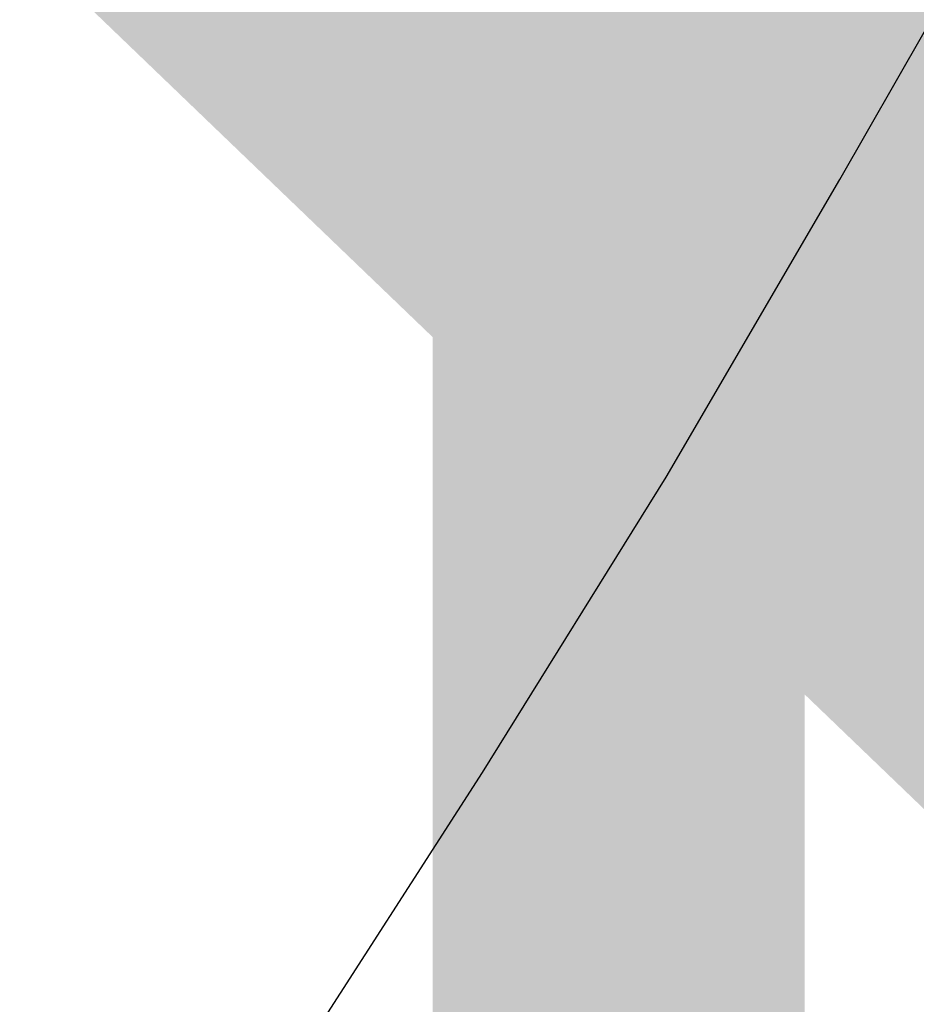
# Model space of a CAD drawing. Extents: x 0 to 370488, y 0 to 4202825.
# Tile 254 of 256: x 360284.64 to 360288.26, y 4200458.9 to 4200462.86. Entities that reach past the tile are written whole.
import ezdxf

# ---------------------------------------------------------------- set-up
doc = ezdxf.new("R2010")
doc.units = 0
doc.header["$LTSCALE"] = 0.5
doc.header["$MEASUREMENT"] = 0
doc.linetypes.add('CONTI', pattern=[0])
doc.linetypes.add('GOST2.303 6', pattern=[12, 8, -1.5, 1, -1.5])
doc.layers.add('.', color=7, linetype='Continuous', lineweight=15)
doc.layers.add('GORIZDEFAULT', color=32, linetype='CONTI')
doc.layers.add('ХХХ оформление', color=7, linetype='ИК_Водопровод -------в--------')
doc.styles.get("Standard").update_dxf_attribs({"font": 'isocpeur.ttf'})
doc.linetypes.add('ИК_Водопровод -------в--------', pattern='A,9,-0.6,["В",Standard,S=1.2,R=0,X=0,Y=-0.6],-1.2', length=10.8)

msp = doc.modelspace()

# ---------------------------------------------------------------- hatches: boundary and pattern name
at = {"layer": '.', "ltscale": 0.149071}
h = msp.add_hatch(color=256, dxfattribs=at)
h.dxf.hatch_style = 1
h.set_gradient(color1=(51, 204, 0), color2=(51, 204, 0), tint=1)
edge = h.paths.add_edge_path()
edge.add_line((361134.9552, 4200608.3269), (360514.4942, 4200266.4108))
edge.add_arc((360509.1852, 4200276.0448), 11, 226.16627, 298.85775, ccw=False)
edge.add_line((360501.567, 4200268.1099), (360238.6673, 4200520.5189))
edge.add_line((360238.6673, 4200520.5189), (360063.7707, 4200791.0208))
edge.add_line((360063.7707, 4200791.0208), (360055.8688, 4200786.6663))
edge.add_line((360055.8688, 4200786.6663), (360231.6784, 4200514.7524))
edge.add_line((360231.6784, 4200514.7524), (360505.9493, 4200251.4259))
edge.add_line((360505.9493, 4200251.4259), (361159.3115, 4200611.4729))
edge.add_line((361159.3115, 4200611.4729), (360747.9423, 4201168.0458))
edge.add_line((360747.9423, 4201168.0458), (360739.9898, 4201163.6635))
edge.add_line((360739.9898, 4201163.6635), (361138.4922, 4200624.4991))
edge.add_arc((361129.6462, 4200617.9609), 11, -61.14225, 36.46852, ccw=False)
h.paths.add_polyline_path([(360635.6728, 4200691.9948), (360780.1018, 4200429.9054), (360509.0319, 4200280.5421), (360483.3302, 4200328.7858), (360556.3687, 4200368.2283), (360581.7802, 4200320.5741), (360586.6894, 4200323.322), (360558.0505, 4200375.2918), (360464.9982, 4200324.0137), (360283.7289, 4200498.0498)], flags=16)
edge = h.paths.add_edge_path(flags=17)
edge.add_line((361133.6671, 4200620.9329), (360949.4204, 4200870.2143))
edge.add_arc((360945.3995, 4200867.2423), 5, 36.4685, 118.8577)
edge.add_line((360942.9863, 4200871.6215), (360648.8455, 4200709.5299))
edge.add_arc((360651.2587, 4200705.1508), 5, 118.8577, 208.8577)
edge.add_line((360646.8796, 4200702.7376), (360795.1697, 4200433.6417))
edge.add_arc((360799.5488, 4200436.0549), 5, 208.8577, 298.8577)
edge.add_line((360801.962, 4200431.6758), (361132.0594, 4200613.5818))
edge.add_arc((361129.6462, 4200617.9609), 5, 298.8577, 396.4685)
h.paths.add_polyline_path([(360656.6925, 4200703.578), (360944.2638, 4200862.0493), (361123.7131, 4200619.2586), (360801.1215, 4200441.4887)], flags=16)
edge = h.paths.add_edge_path(flags=17)
edge.add_line((360789.9148, 4200430.7459), (360641.6244, 4200699.8422))
edge.add_arc((360637.2456, 4200697.4286), 5, 28.8634, 118.8577)
edge.add_line((360634.8324, 4200701.8077), (360274.624, 4200503.3084))
edge.add_arc((360277.0372, 4200498.9293), 5, 118.8577, 226.1663)
edge.add_line((360273.5743, 4200495.3225), (360505.7224, 4200272.4381))
edge.add_arc((360509.1852, 4200276.0448), 5, 226.1663, 298.8577)
edge.add_line((360511.5984, 4200271.6657), (360519.2488, 4200275.8816))
edge.add_line((360519.2488, 4200275.8816), (360514.8987, 4200283.7605))
edge.add_line((360514.8987, 4200283.7605), (360520.1656, 4200286.6629))
edge.add_line((360520.1656, 4200286.6629), (360524.5037, 4200278.7774))
edge.add_line((360524.5037, 4200278.7774), (360787.9489, 4200423.9536))
edge.add_arc((360785.5357, 4200428.3327), 5, 298.8577, 388.8577)
edge = h.paths.add_edge_path()
edge.add_arc((360385.7688, 4200927.9302), 5, 28.8577, 118.8577)
edge.add_line((360383.3556, 4200932.3093), (360379.8523, 4200930.3788))
edge.add_line((360379.8523, 4200930.3788), (360528.6251, 4200660.4071))
edge.add_line((360528.6251, 4200660.4071), (360265.5953, 4200515.4598))
edge.add_line((360265.5953, 4200515.4598), (360250.3156, 4200530.1298))
edge.add_line((360250.3156, 4200530.1298), (360093.5417, 4200772.6022))
edge.add_line((360093.5417, 4200772.6022), (360090.3381, 4200770.8368))
edge.add_arc((360092.7513, 4200766.4577), 5, 118.8577, 212.8852)
edge.add_line((360088.5525, 4200763.7429), (360240.685, 4200528.449))
edge.add_line((360240.685, 4200528.449), (360243.3266, 4200524.3633))
edge.add_line((360243.3266, 4200524.3633), (360261.4853, 4200506.9292))
edge.add_arc((360264.9481, 4200510.536), 5, 226.1663, 298.8577)
edge.add_line((360267.3613, 4200506.1569), (360536.4722, 4200654.4553))
edge.add_arc((360534.0589, 4200658.8343), 5, 298.8592, 388.857)
edge.add_line((360538.438, 4200661.2474), (360390.1479, 4200930.3434))
edge = h.paths.add_edge_path()
edge.add_arc((360751.5582, 4201129.505), 5, 36.4694, 118.8577)
edge.add_line((360749.1451, 4201133.8842), (360745.0255, 4201131.614))
edge.add_line((360745.0255, 4201131.614), (360929.8718, 4200881.5213))
edge.add_line((360929.8718, 4200881.5213), (360645.1092, 4200724.5977))
edge.add_line((360645.1092, 4200724.5977), (360496.3365, 4200994.5695))
edge.add_line((360496.3365, 4200994.5695), (360492.8332, 4200992.6389))
edge.add_arc((360495.2464, 4200988.2598), 5, 118.8577, 208.8585)
edge.add_line((360490.8673, 4200985.8466), (360639.1574, 4200716.7507))
edge.add_arc((360643.5365, 4200719.1639), 5, 208.8577, 298.8514)
edge.add_line((360645.9492, 4200714.7845), (360938.2181, 4200875.8445))
edge.add_arc((360935.8049, 4200880.2236), 5, 298.8577, 396.4685)
edge.add_line((360939.8258, 4200883.1955), (360755.5791, 4201132.477))

# ---------------------------------------------------------------- linework, layer by layer
at = {"ltscale": 0.149071, "const_width": 0.1}
msp.add_lwpolyline([(360052.603, 4200791.7173), (360231.6784, 4200514.7524), (360505.9493, 4200251.4259), (361159.3115, 4200611.4729), (360744.3443, 4201172.9138)], dxfattribs=at)
at = {"color": 1, "linetype": 'GOST2.303 6', "lineweight": 30, "const_width": 1.0346}
msp.add_lwpolyline([(360055.8688, 4200786.6663), (360747.9423, 4201168.0458), (361159.3115, 4200611.4729), (360505.9493, 4200251.4259), (360231.6784, 4200514.7524)], close=True, dxfattribs=at)
at = {"layer": 'GORIZDEFAULT', "color": 32}
msp.add_polyline3d([(360277.18, 4200447.73, 543), (360277.82, 4200448.39, 543), (360278.42, 4200449.06, 543), (360279.01, 4200449.76, 543), (360279.63, 4200450.51, 543), (360280.3, 4200451.34, 543), (360281.02, 4200452.23, 543), (360281.78, 4200453.18, 543), (360282.57, 4200454.19, 543), (360283.37, 4200455.25, 543), (360284.17, 4200456.35, 543), (360284.97, 4200457.48, 543), (360285.75, 4200458.65, 543), (360286.51, 4200459.83, 543), (360287.25, 4200461.02, 543), (360287.95, 4200462.22, 543), (360288.63, 4200463.41, 543), (360289.27, 4200464.58, 543), (360289.87, 4200465.73, 543), (360290.42, 4200466.85, 543), (360290.93, 4200467.94, 543), (360291.37, 4200469.02, 543), (360291.74, 4200470.1, 543)], dxfattribs=at)
at = {"layer": 'ХХХ оформление', "color": 12, "linetype": 'ByBlock', "ltscale": 1000, "const_width": 1.5, "elevation": 533.0149}
msp.add_lwpolyline([(360287.059, 4199667.8722), (362239.3324, 4199667.8722), (362239.3324, 4201313.8911), (360287.059, 4201313.8911)], close=True, dxfattribs=at)
msp.add_lwpolyline([(360287.059, 4199667.8722), (362239.3324, 4199667.8722), (362239.3324, 4201313.8911), (360287.059, 4201313.8911)], close=True, dxfattribs=at)

doc.saveas('drawing.dxf')
